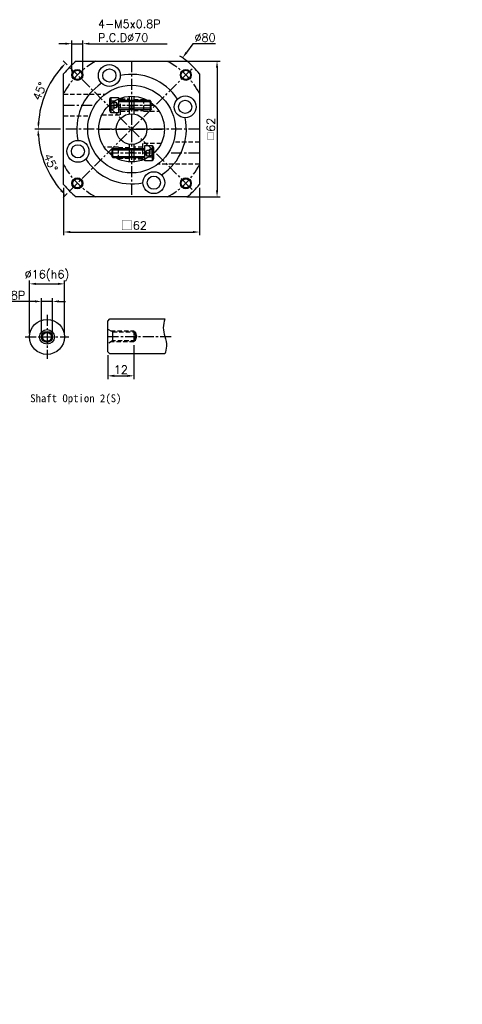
# Model space of a CAD drawing. Header units: millimetres. Extents: x -356 to 775, y -19 to 500.
# Tile 2 of 2: x -86 to 116, y -19 to 431. Entities that reach past the tile are written whole.
import ezdxf

# ---------------------------------------------------------------- set-up
doc = ezdxf.new("R2010")
doc.units = ezdxf.units.MM
doc.header["$LTSCALE"] = 4
doc.linetypes.add('CENTER', pattern=[2, 1.25, -0.25, 0.25, -0.25])
doc.linetypes.add('DASHED', pattern=[0.75, 0.5, -0.25])
for name, color, linetype in [('DIM', 6, 'Continuous'), ('MF060X-012', 7, 'Continuous'), ('MF060X1-212', 7, 'Continuous'), ('MF060X1-511', 7, 'Continuous'), ('中心線', 10, 'CENTER'), ('圖框', 7, 'Continuous'), ('虛線', 5, 'DASHED'), ('螺絲M4x15L', 7, 'Continuous')]:
    doc.layers.add(name, color=color, linetype=linetype)
doc.styles.get("Standard").update_dxf_attribs({"font": 'romans.shx'})
doc.dimstyles.new('R', dxfattribs={"dimscale": 1.5, "dimtxt": 2.5, "dimasz": 2, "dimexe": 1, "dimexo": 1, "dimgap": 0.6, "dimtad": 1, "dimtoh": 1, "dimdec": 4, "dimdsep": 46, "dimtxsty": 'Standard', "dimcen": 0.5, "dimdle": 1, "dimclrt": 7, "dimadec": 4, "dimazin": 2, "dimtfac": 1, "dimtdec": 4, "dimtofl": 0, "dimtmove": 0, "dimatfit": 3, "dimfxl": 0, "dimtolj": 1, "dimarcsym": 0})
doc.dimstyles.get("Standard").update_dxf_attribs({"dimscale": 1.5, "dimtxt": 2.5, "dimasz": 2, "dimexe": 1, "dimexo": 1, "dimgap": 0.6, "dimtad": 1, "dimdec": 4, "dimdsep": 46, "dimtxsty": 'Standard', "dimcen": 0.5, "dimdle": 1, "dimclrt": 7, "dimadec": 4, "dimazin": 2, "dimtfac": 1, "dimtdec": 4, "dimtofl": 0, "dimtmove": 0, "dimatfit": 3, "dimfxl": 0, "dimtolj": 1, "dimarcsym": 0})

# ---------------------------------------------------------------- blocks, each defined once
blk = doc.blocks.new('*D14')
at = {"layer": 'Defpoints', "color": 0}
for p in [(-11.27, 413.09), (-57.82, 348.03)]:
    blk.add_point(p, dxfattribs=at)
at = {"layer": '圖框', "color": 0, "lineweight": -2}
for p, q in [((-6.65, 419.56), (-9.53, 415.53)), ((3.72, 419.56), (-6.65, 419.56)), ((-35.3, 380.56), (-33.8, 380.56)), ((-34.55, 379.81), (-34.55, 381.31))]:
    blk.add_line(p, q, dxfattribs=at)
blk.add_arc((-34.55, 380.56), 40, 50.739, 56.5673, dxfattribs=at)
at = {"layer": '圖框', "color": 0}
blk.add_solid([(-9.94, 415.82), (-9.12, 415.24), (-11.27, 413.09)], dxfattribs=at)
at = {"layer": '圖框', "color": 7, "insert": (-1.01, 422.33), "char_height": 3.75, "attachment_point": 5}
blk.add_mtext('\\A1;∅80', dxfattribs=at)
blk = doc.blocks.new('*D24')
at = {"layer": 'Defpoints', "color": 0}
for p in [(-65.15, 309.87), (-81.15, 285.67), (-65.15, 285.67)]:
    blk.add_point(p, dxfattribs=at)
at = {"layer": '圖框', "color": 0, "lineweight": -2}
for p, q in [((-81.15, 287.17), (-81.15, 311.37)), ((-65.15, 287.17), (-65.15, 311.37)), ((-78.15, 309.87), (-68.15, 309.87))]:
    blk.add_line(p, q, dxfattribs=at)
at = {"layer": '圖框', "color": 0}
for points in [[(-78.15, 310.37), (-78.15, 309.37), (-81.15, 309.87)], [(-68.15, 310.37), (-68.15, 309.37), (-65.15, 309.87)]]:
    blk.add_solid(points, dxfattribs=at)
at = {"layer": '圖框', "color": 7, "insert": (-73.15, 313.63), "char_height": 3.75, "attachment_point": 5}
blk.add_mtext('\\A1;%%C16(h6)', dxfattribs=at)
blk = doc.blocks.new('*D25')
at = {"layer": 'Defpoints', "color": 0}
for p in [(-70.65, 301.87), (-75.65, 285.67), (-70.65, 285.67)]:
    blk.add_point(p, dxfattribs=at)
at = {"layer": '圖框', "color": 0, "lineweight": -2}
for p, q in [((-78.65, 301.87), (-105.77, 301.87)), ((-75.65, 287.17), (-75.65, 303.37)), ((-70.65, 301.87), (-75.65, 301.87)), ((-70.65, 287.17), (-70.65, 303.37)), ((-67.65, 301.87), (-64.65, 301.87))]:
    blk.add_line(p, q, dxfattribs=at)
at = {"layer": '圖框', "color": 0}
for points in [[(-78.65, 302.37), (-78.65, 301.37), (-75.65, 301.87)], [(-67.65, 302.37), (-67.65, 301.37), (-70.65, 301.87)]]:
    blk.add_solid(points, dxfattribs=at)
at = {"layer": '圖框', "color": 7, "insert": (-93.71, 304.65), "char_height": 3.75, "attachment_point": 5}
blk.add_mtext('\\A1;M5x0.8P', dxfattribs=at)
blk = doc.blocks.new('*D26')
at = {"layer": 'Defpoints', "color": 0}
for p in [(-33.45, 283.37), (-45.45, 278.87), (-33.45, 267.87)]:
    blk.add_point(p, dxfattribs=at)
at = {"layer": '圖框', "color": 0, "lineweight": -2}
for p, q in [((-33.45, 281.87), (-33.45, 266.37)), ((-45.45, 277.37), (-45.45, 266.37)), ((-42.45, 267.87), (-36.45, 267.87))]:
    blk.add_line(p, q, dxfattribs=at)
at = {"layer": '圖框', "color": 0}
for points in [[(-42.45, 268.37), (-42.45, 267.37), (-45.45, 267.87)], [(-36.45, 268.37), (-36.45, 267.37), (-33.45, 267.87)]]:
    blk.add_solid(points, dxfattribs=at)
at = {"layer": '圖框', "color": 7, "insert": (-39.45, 270.65), "char_height": 3.75, "attachment_point": 5}
blk.add_mtext('\\A1;12', dxfattribs=at)
blk = doc.blocks.new('*D41')
at = {"color": 0, "lineweight": -2}
for p, q in [((-65.55, 353.78), (-65.55, 332.06)), ((-3.55, 353.78), (-3.55, 332.06)), ((-62.55, 333.56), (-6.55, 333.56))]:
    blk.add_line(p, q, dxfattribs=at)
at = {"color": 0}
for points in [[(-62.55, 334.06), (-62.55, 333.06), (-65.55, 333.56)], [(-6.55, 334.06), (-6.55, 333.06), (-3.55, 333.56)]]:
    blk.add_solid(points, dxfattribs=at)
at = {"layer": 'Defpoints', "color": 0}
for p in [(-65.55, 355.28), (-3.55, 355.28), (-3.55, 333.56)]:
    blk.add_point(p, dxfattribs=at)
at = {"color": 7, "insert": (-33.52, 336.49), "char_height": 3.75, "attachment_point": 5}
blk.add_mtext('\\A1;{\\fPMingLiU|b0|i0|c136|p18;\\H1.083x;\\C0;□}62', dxfattribs=at)
blk = doc.blocks.new('六角承窩頭螺栓M4x15L')
at = {"color": 0, "linetype": 'CENTER'}
blk.add_line((-4, 0), (15, 0), dxfattribs=at)
at = {"color": 0}
for p, q in [((-3.5, 3.5), (-3.5, -3.5)), ((15, 1.5), (0, 1.5)), ((14.5, 2), (14.5, -2)), ((15, -1.5), (0, -1.5))]:
    blk.add_line(p, q, dxfattribs=at)
blk.add_lwpolyline([(-3.5, -3.5), (-4, -2.63), (-4, 2.63), (-3.5, 3.5), (0, 3.5), (0, -3.5)], close=True, dxfattribs=at)
at = {"color": 0, "linetype": 'DASHED'}
for points in [[(-4, 1.73), (-4, -1.73), (-2, -1.73), (-2, 1.73)], [(-4, 0.87), (-4, -0.87), (-2, -0.87), (-2, 0.87)], [(-2, -1.31), (-2, 1.31), (-1, 1.31), (-1, -1.31)]]:
    blk.add_lwpolyline(points, close=True, dxfattribs=at)
blk.add_lwpolyline([(-1, 1.31), (-0.24, 0), (-1, -1.31)], dxfattribs=at)
at = {"color": 0}
blk.add_lwpolyline([(0, -2.2, -0.414214), (0.2, -2), (14.5, -2), (15, -1.5), (15, 1.5), (14.5, 2), (0.2, 2, -0.414214), (0, 2.2)], format="xyb", dxfattribs=at)
blk = doc.blocks.new('A$C63274B4A')
at = {"layer": 'MF060X1-212', "color": 0}
for p, q in [((14, 21.93), (14, 29.97)), ((16, 29.97), (16, 21.93)), ((14, 0.03), (14, 8.07)), ((16, 8.07), (16, 0.03))]:
    blk.add_line(p, q, dxfattribs=at)
at = {"layer": 'MF060X1-212', "color": 0, "linetype": 'DASHED'}
for p, q in [((16, 28.5), (20.5, 28.5)), ((16, 23.5), (20.5, 23.5)), ((14, 6.5), (9, 6.5)), ((14, 1.5), (9, 1.5))]:
    blk.add_line(p, q, dxfattribs=at)
at = {"layer": 'MF060X1-212', "color": 0, "linetype": 'CENTER'}
for p, q in [((4.8, 26), (25.2, 26)), ((25.2, 4), (4.8, 4))]:
    blk.add_line(p, q, dxfattribs=at)
at = {"layer": 'MF060X1-212', "color": 0}
for radius in [15, 7]:
    blk.add_circle((15, 15), radius, dxfattribs=at)
for radius, start, end in [(10.5, 84.535, 95.465), (9, 83.6206, 96.3794), (9, 263.6206, 276.3794), (10.5, 264.535, 275.465)]:
    blk.add_arc((15, 15), radius, start, end, dxfattribs=at)
at = {"layer": 'MF060X1-511', "color": 0, "linetype": 'CENTER'}
for p, q in [((15, 30), (15, 0)), ((0, 15), (30, 15))]:
    blk.add_line(p, q, dxfattribs=at)
at = {"layer": '虛線', "color": 0}
for p, q in [((10, 21.5), (10, 29.14)), ((10, 28.75), (14, 28.75)), ((16, 28), (20.5, 28)), ((20.5, 28.75), (20.5, 23.25)), ((20.5, 28.75), (20.99, 28.75)), ((10, 23.25), (14, 23.25)), ((16, 24), (20.5, 24)), ((20.5, 23.25), (27.53, 23.25)), ((1.48, 21.5), (10, 21.5)), ((9, 6.75), (2.47, 6.75)), ((9, 1.25), (9, 6.75)), ((14, 6), (9, 6)), ((20, 6.75), (16, 6.75)), ((28.52, 8.5), (20, 8.5)), ((20, 8.5), (20, 0.86)), ((14, 2), (9, 2)), ((20, 1.25), (16, 1.25))]:
    blk.add_line(p, q, dxfattribs=at)
at = {"layer": '螺絲M4x15L', "color": 0}
blk.add_blockref('六角承窩頭螺栓M4x15L', (9, 26), dxfattribs=at)
at = {"layer": '螺絲M4x15L', "color": 0, "rotation": 180}
blk.add_blockref('六角承窩頭螺栓M4x15L', (21, 4), dxfattribs=at)
blk = doc.blocks.new('*D48')
at = {"color": 0, "lineweight": -2}
for p, q in [((-9.27, 411.56), (5.95, 411.56)), ((4.45, 408.56), (4.45, 352.56)), ((-9.27, 349.56), (5.95, 349.56))]:
    blk.add_line(p, q, dxfattribs=at)
at = {"color": 0}
for points in [[(3.95, 408.56), (4.95, 408.56), (4.45, 411.56)], [(3.95, 352.56), (4.95, 352.56), (4.45, 349.56)]]:
    blk.add_solid(points, dxfattribs=at)
at = {"layer": 'Defpoints', "color": 0}
for p in [(-10.77, 411.56), (-10.77, 349.56), (4.45, 349.56)]:
    blk.add_point(p, dxfattribs=at)
at = {"color": 7, "insert": (1.68, 380.56), "char_height": 3.75, "attachment_point": 5, "rotation": 90}
blk.add_mtext('\\A1;{\\fPMingLiU|b0|i0|c136|p18;\\H0.75x;\\C256;□}62', dxfattribs=at)
blk = doc.blocks.new('*D49')
at = {"color": 0, "lineweight": -2}
for p, q in [((-63.89, 409.9), (-65.72, 411.73)), ((-67.05, 380.56), (-78.63, 380.56))]:
    blk.add_line(p, q, dxfattribs=at)
blk.add_arc((-34.55, 380.56), 42.58, 139.0375, 175.9625, dxfattribs=at)
at = {"color": 0}
for points in [[(-67.07, 408.81), (-66.34, 408.13), (-64.66, 410.67)], [(-76.52, 383.54), (-77.52, 383.57), (-77.13, 380.56)]]:
    blk.add_solid(points, dxfattribs=at)
at = {"layer": 'Defpoints', "color": 0}
for p in [(-62.83, 408.84), (-71.43, 401.85), (-65.55, 380.56), (-3.55, 380.56), (-6.26, 352.27)]:
    blk.add_point(p, dxfattribs=at)
at = {"color": 7, "insert": (-76.45, 397.91), "char_height": 3.75, "attachment_point": 5, "rotation": 67.5}
blk.add_mtext('\\A1;45°', dxfattribs=at)
blk = doc.blocks.new('_DatumFilled')
at = {"color": 0, "linetype": 'ByBlock'}
blk.add_solid([(0, 0.58), (-1, 0), (0, -0.58)], dxfattribs=at)
blk = doc.blocks.new('*D50')
at = {"color": 0, "lineweight": -2}
for p, q in [((-67.05, 380.56), (-78.69, 380.56)), ((-63.89, 351.21), (-65.76, 349.34))]:
    blk.add_line(p, q, dxfattribs=at)
blk.add_arc((-34.55, 380.56), 42.64, 184.0315, 220.9685, dxfattribs=at)
at = {"color": 0}
for points in [[(-77.59, 377.54), (-76.59, 377.58), (-77.19, 380.56)], [(-66.38, 352.94), (-67.11, 352.26), (-64.7, 350.4)]]:
    blk.add_solid(points, dxfattribs=at)
at = {"layer": 'Defpoints', "color": 0}
for p in [(-6.26, 408.84), (-65.55, 380.56), (-3.55, 380.56), (-75.74, 369.52), (-62.83, 352.27)]:
    blk.add_point(p, dxfattribs=at)
at = {"color": 7, "insert": (-71.38, 365.3), "char_height": 3.75, "attachment_point": 5, "rotation": 292.5}
blk.add_mtext('\\A1;45°', dxfattribs=at)
blk = doc.blocks.new('*D51')
at = {"layer": 'Defpoints', "color": 0}
for p in [(-56.8, 419.56), (-61.8, 405.31), (-56.8, 405.31)]:
    blk.add_point(p, dxfattribs=at)
at = {"layer": '圖框', "color": 0, "lineweight": -2}
for p, q in [((-64.8, 419.56), (-67.8, 419.56)), ((-61.8, 406.81), (-61.8, 421.06)), ((-61.8, 419.56), (-56.8, 419.56)), ((-56.8, 406.81), (-56.8, 421.06)), ((-53.8, 419.56), (-18.28, 419.56))]:
    blk.add_line(p, q, dxfattribs=at)
at = {"layer": '圖框', "color": 0}
for points in [[(-64.8, 420.06), (-64.8, 419.06), (-61.8, 419.56)], [(-53.8, 420.06), (-53.8, 419.06), (-56.8, 419.56)]]:
    blk.add_solid(points, dxfattribs=at)
at = {"layer": '圖框', "color": 7, "insert": (-49.9, 430.46), "char_height": 3.75, "attachment_point": 1}
blk.add_mtext('\\A1;4-M5x0.8P\\PP.C.D%%C70', dxfattribs=at)

msp = doc.modelspace()

# ---------------------------------------------------------------- linework, layer by layer
for centre, radius in [((-59.29758, 405.30542), 2.5), ((-59.29758, 405.30542), 2.1), ((-9.8001, 405.30542), 2.5), ((-9.8001, 405.30542), 2.1), ((-59.29758, 355.80794), 2.5), ((-59.29758, 355.80794), 2.1), ((-9.8001, 355.80794), 2.5), ((-9.8001, 355.80794), 2.1)]:
    msp.add_circle(centre, radius)
for start, end in [(33.1327047, 101.8672953), (123.1327047, 191.8672953), (303.1327047, 11.8672953), (213.1327047, 281.8672953), (213.1327047, 281.8672953)]:
    msp.add_arc((-34.54884, 380.55668), 25, start, end)
at = {"layer": 'MF060X-012', "color": 0, "linetype": 'CENTER'}
for p, q in [((-73.14935, 295.67411), (-73.14935, 275.67411)), ((-83.14935, 285.67411), (-63.14935, 285.67411))]:
    msp.add_line(p, q, dxfattribs=at)
at = {"layer": 'MF060X-012', "color": 0}
for p, q in [((-45.45325, 292.87033), (-44.45325, 293.87033)), ((-45.45325, 278.87033), (-45.45325, 292.87033)), ((-44.45325, 293.87033), (-19.35325, 293.87033)), ((-43.20158, 287.92033), (-43.20158, 283.82033)), ((-32.87825, 287.92033), (-32.87825, 283.82033)), ((-44.45325, 277.87033), (-45.45325, 278.87033)), ((-19.35325, 277.87033), (-44.45325, 277.87033))]:
    msp.add_line(p, q, dxfattribs=at)
at = {"layer": 'MF060X-012', "color": 0, "linetype": 'DASHED'}
for p, q in [((-43.981, 288.37033), (-33.45325, 288.37033)), ((-33.45325, 288.37033), (-33.45325, 283.37033)), ((-33.45325, 283.37033), (-43.981, 283.37033))]:
    msp.add_line(p, q, dxfattribs=at)
msp.add_lwpolyline([(-45.45325, 289.22033), (-43.20158, 287.92033), (-32.87825, 287.92033), (-32.32895, 285.87033), (-32.87825, 283.82033), (-43.20158, 283.82033), (-45.45325, 282.52033)], dxfattribs=at)
at = {"layer": 'MF060X-012', "color": 0}
for radius in [8, 3.35, 2.5, 2.05]:
    msp.add_circle((-73.14935, 285.67411), radius, dxfattribs=at)
at = {"layer": 'MF060X1-511', "color": 0}
for p, q in [((-59.82729, 411.55668), (-9.27039, 411.55668)), ((-65.54884, 355.27823), (-65.54884, 405.83513)), ((-3.54884, 405.83513), (-3.54884, 355.27823)), ((-9.27039, 349.55668), (-59.82729, 349.55668))]:
    msp.add_line(p, q, dxfattribs=at)
at = {"layer": 'MF060X1-511', "color": 0, "linetype": 'CENTER'}
for p, q in [((-34.54884, 411.55668), (-34.54884, 349.55668)), ((-65.54884, 391.55668), (-51.25213, 391.55668)), ((-3.54884, 380.55668), (-65.54884, 380.55668)), ((-3.54884, 369.55668), (-17.84555, 369.55668))]:
    msp.add_line(p, q, dxfattribs=at)
at = {"layer": 'MF060X1-511', "color": 0}
for centre, radius in [((-44.68995, 405.03949), 5), ((-44.68995, 405.03949), 3), ((-10.06603, 390.69779), 5), ((-10.06603, 390.69779), 5), ((-10.06603, 390.69779), 3), ((-10.06603, 390.69779), 3), ((-59.03165, 370.41557), 5), ((-59.03165, 370.41557), 3), ((-24.40773, 356.07387), 5), ((-24.40773, 356.07387), 5), ((-24.40773, 356.07387), 3), ((-24.40773, 356.07387), 3)]:
    msp.add_circle(centre, radius, dxfattribs=at)
at = {"layer": 'MF060X1-511', "color": 0, "linetype": 'CENTER'}
for start, end in [(117.6604499, 152.3395501), (27.6604499, 62.3395501), (207.6604499, 242.3395501), (297.6604499, 332.3395501)]:
    msp.add_arc((-34.54884, 380.55668), 35, start, end, dxfattribs=at)
at = {"layer": 'MF060X1-511', "color": 0}
for start, end in [(129.1949674, 140.8050326), (39.1949674, 50.8050326), (219.1949674, 230.8050326), (309.1949674, 320.8050326)]:
    msp.add_arc((-34.54884, 380.55668), 40, start, end, dxfattribs=at)
at = {"layer": '中心線', "color": 0}
for p, q in [((-62.83311, 408.84095), (-6.26457, 352.27241)), ((-62.83311, 352.27241), (-6.26457, 408.84095))]:
    msp.add_line(p, q, dxfattribs=at)
at = {"layer": '圖框', "color": 0, "linetype": 'CENTER'}
msp.add_line((-45.45325, 285.87033), (-15.91432, 285.87033), dxfattribs=at)
at = {"layer": '圖框', "color": 0}
msp.add_spline([(-19.35325, 293.87033), (-20.1132, 289.84692), (-19.35325, 285.87033), (-18.6624, 281.35965), (-19.35325, 277.87033)], degree=3, dxfattribs=at)
at = {"layer": '虛線', "color": 0}
for p, q in [((-65.54884, 396.55668), (-46.54884, 396.55668)), ((-65.54884, 386.55668), (-53.62762, 386.55668)), ((-3.54884, 374.55668), (-15.47005, 374.55668)), ((-3.54884, 364.55668), (-22.54884, 364.55668))]:
    msp.add_line(p, q, dxfattribs=at)
at = {"layer": '虛線', "color": 0, "linetype": 'ByBlock'}
msp.add_circle((-34.54884, 380.55668), 20, dxfattribs=at)

# ---------------------------------------------------------------- block references
msp.add_blockref('A$C63274B4A', (-49.54884, 365.55668))

# ---------------------------------------------------------------- texts
at = {"layer": 'DIM', "color": 7, "char_height": 3.125, "width": 2}
for insert, attachment_point in [((88.33562, 149.09553), 1), ((116.37101, 133.97787), 1), ((11.83562, -4.02947), 9), ((39.87101, -19.14713), 9)]:
    msp.add_mtext('\\A1;', dxfattribs=dict(at, insert=insert, attachment_point=attachment_point))
at = {"layer": '圖框', "color": 0, "insert": (-80.81306, 259.43858), "char_height": 3.6, "width": 47.8064366, "attachment_point": 1}
msp.add_mtext('{\\fDFKai-SB|b1|i0|c0|p65;Shaft Option 2(S)}', dxfattribs=at)

# ---------------------------------------------------------------- dimensions: what is measured, and where the dimension line sits
for base, line1, line2, picture, middle in [((-71.4252, 401.84726), ((-3.54884, 380.55668), (-65.54884, 380.55668)), ((-62.83311, 408.84095), (-6.26457, 352.27241)), '*D49', (-76.45246, 397.91373)), ((-75.74046, 369.51942), ((-62.83311, 352.27241), (-6.26457, 408.84095)), ((-3.54884, 380.55668), (-65.54884, 380.55668)), '*D50', (-71.38364, 365.29921))]:
    dim = msp.add_angular_dim_2l(base=base, line1=line1, line2=line2, dimstyle='Standard', override={"dimldrblk": 'DatumFilled', "dimtfill": 1})
    dim.commit()
    dim.dimension.update_dxf_attribs({"geometry": picture, "text_midpoint": middle})
at = {"color": 0}
dim = msp.add_linear_dim(base=(4.45116, 349.55668), p1=(-10.77039, 411.55668), p2=(-10.77039, 349.55668), angle=90, text='{\\fPMingLiU|b0|i0|c136|p18;\\H0.75x;\\C256;□}<>', dimstyle='Standard', dxfattribs=at)
dim.commit()
dim.dimension.update_dxf_attribs({"geometry": '*D48', "text_midpoint": (1.67616, 380.55668)})
dim = msp.add_linear_dim(base=(-3.54884, 333.55668), p1=(-65.54884, 355.27823), p2=(-3.54884, 355.27823), text='{\\fPMingLiU|b0|i0|c136|p18;\\H1.083x;\\C0;□}<>', dimstyle='Standard', dxfattribs=at)
dim.commit()
dim.dimension.update_dxf_attribs({"geometry": '*D41', "text_midpoint": (-33.5241, 333.55668), "dimtype": 160})
at = {"layer": '圖框', "color": 0}
dim = msp.add_linear_dim(base=(-56.79758, 419.55668), p1=(-61.79758, 405.30542), p2=(-56.79758, 405.30542), text='4-M<>x0.8P\\PP.C.D%%C70', dimstyle='Standard', override={"dimtofl": 1}, dxfattribs=at)
dim.commit()
dim.dimension.update_dxf_attribs({"geometry": '*D51', "text_midpoint": (-34.54043, 425.45668)})
dim = msp.add_diameter_dim_2p(p1=(-57.82312, 348.02504), p2=(-11.27456, 413.08832), dimstyle='R', dxfattribs=at)
dim.commit()
dim.dimension.update_dxf_attribs({"geometry": '*D14', "text_midpoint": (-1.01472, 419.55668), "dimtype": 163})
dim = msp.add_linear_dim(base=(-65.14935, 309.87033), p1=(-81.14935, 285.67411), p2=(-65.14935, 285.67411), text='%%C<>(h6)', dimstyle='Standard', dxfattribs=at)
dim.commit()
dim.dimension.update_dxf_attribs({"geometry": '*D24', "text_midpoint": (-73.14935, 309.87033), "dimtype": 160})
dim = msp.add_linear_dim(base=(-70.64935, 301.87033), p1=(-75.64935, 285.67411), p2=(-70.64935, 285.67411), text='M<>x0.8P', dimstyle='Standard', override={"dimtofl": 1}, dxfattribs=at)
dim.commit()
dim.dimension.update_dxf_attribs({"geometry": '*D25', "text_midpoint": (-93.71006, 301.87033), "dimtype": 160})
dim = msp.add_linear_dim(base=(-33.45325, 267.87033), p1=(-45.45325, 278.87033), p2=(-33.45325, 283.37033), dimstyle='Standard', dxfattribs=at)
dim.commit()
dim.dimension.update_dxf_attribs({"geometry": '*D26', "text_midpoint": (-39.45325, 270.64533)})

doc.saveas('drawing.dxf')
